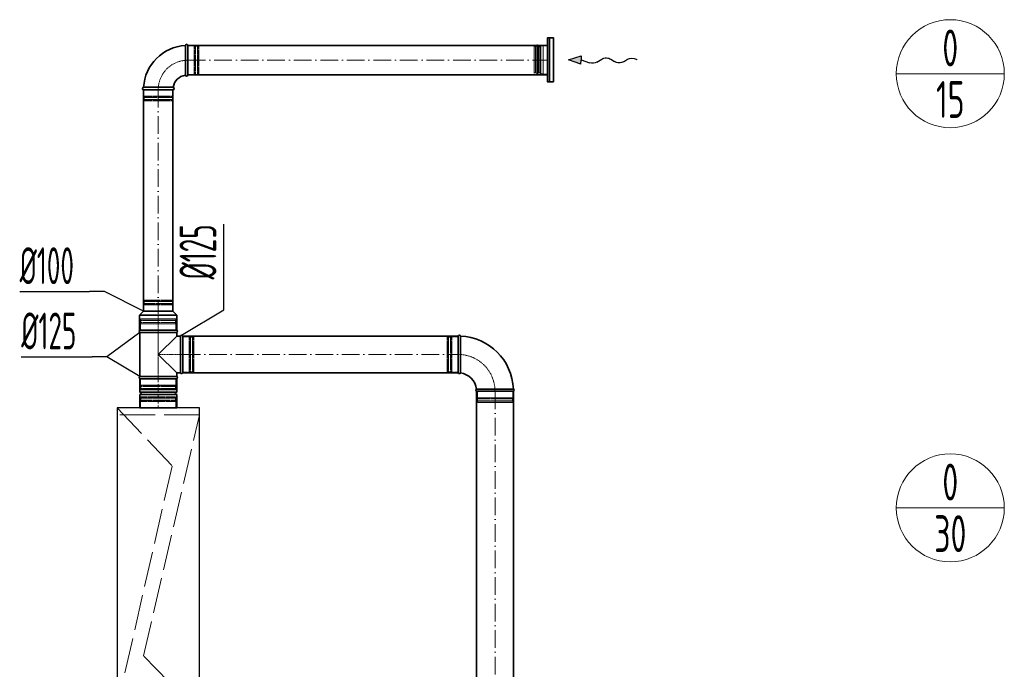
# Model space of a CAD drawing. Header units: millimetres. Extents: x -118717 to 8962, y 22910 to 145283.
# Tile 107 of 193: x -29196 to -25852, y 27712 to 29918. Entities that reach past the tile are written whole.
import ezdxf
from ezdxf.enums import TextEntityAlignment as Align

# ---------------------------------------------------------------- set-up
doc = ezdxf.new("R2010")
doc.units = ezdxf.units.MM
for name, pattern in [('ACAD_ISO02W100', [15, 12, -3]), ('ACAD_ISO10W100', [18, 12, -3, 0, -3]), ('phl_thick', [0])]:
    doc.linetypes.add(name, pattern=pattern)
for name, color, linetype, lineweight in [('VZT_05 ETA (ODVOD) - OBRYS', 6, 'Continuous', 35), ('VZT_06 ETA (ODVOD) - OSA', 6, 'ACAD_ISO10W100', 5), ('VZT_21 ZAŘÍZENÍ - OBRYS', 1, 'Continuous', 30), ('VZT_22 ZAŘÍZENÍ - DETAIL', 8, 'Continuous', 5), ('VZT_30 DISTRIBUČNÍ PRVKY - OBRYS', 1, 'Continuous', 35), ('VZT_50 POPIS - OBECNE', 7, 'Continuous', 13), ('VZT_52 POPIS - DISTRIBUCE', 7, 'Continuous', 5), ('VZT_60_KOTY - DIMENZE', 7, 'Continuous', 5)]:
    doc.layers.add(name, color=color, linetype=linetype, lineweight=lineweight)
doc.layers.add('VZT_07 ETA (ODVOD) - NETISK', color=8, linetype='ACAD_ISO02W100', lineweight=5, plot=False)
doc.styles.add('EVORA_125', font='isocp.shx', dxfattribs={"width": 0.6, "height": 125})
doc.styles.add('JS', font='isocp.shx', dxfattribs={"width": 0.6, "height": 125})

msp = doc.modelspace()

# ---------------------------------------------------------------- linework, layer by layer
at = {"color": 8, "lineweight": 5}
for points in [[(-27444.4, 29825.5), (-27448.3, 29826.9), (-27448.3, 29781.7)], [(-27444.1, 29826.4), (-27444.1, 29781.7)], [(-27432.5, 29825.6), (-27432.5, 29781.7)], [(-27428.8, 29827.3), (-27428.8, 29781.7)], [(-27426.2, 29829.2), (-27426.2, 29781.7)], [(-27403.3, 29733.2), (-27418.3, 29733.2), (-27418.3, 29830.2), (-27403.3, 29830.2)], [(-27403.3, 29733.2), (-27403.3, 29830.2)], [(-27444.4, 29738), (-27448.3, 29736.6), (-27448.3, 29781.7)], [(-27444.1, 29737), (-27444.1, 29781.7)], [(-27432.5, 29737.8), (-27432.5, 29781.7)], [(-27428.8, 29736.2), (-27428.8, 29781.7)], [(-27426.2, 29734.2), (-27426.2, 29781.7)]]:
    msp.add_lwpolyline(points, dxfattribs=at)
for points in [[(-27438.2, 29833.8), (-27439.6, 29828.1, 0.060863), (-27439.7, 29827.5), (-27439.7, 29781.7)], [(-27438.2, 29833.8), (-27436.8, 29827.9, -0.058981), (-27436.7, 29827.3), (-27436.7, 29781.7)], [(-27418.3, 29829.2), (-27426.2, 29829.2, 0.291473), (-27428.6, 29827.7, 0.291473)], [(-27438.2, 29729.6), (-27439.6, 29735.3, -0.060863), (-27439.7, 29736), (-27439.7, 29781.7)], [(-27438.2, 29729.6), (-27436.8, 29735.5, 0.058981), (-27436.7, 29736.2), (-27436.7, 29781.7)], [(-27418.3, 29734.2), (-27426.2, 29734.2, -0.291473), (-27428.6, 29735.8, -0.291473)]]:
    msp.add_lwpolyline(points, format="xyb", dxfattribs=at)
for centre, radius, start, end in [((-27438.9, 29817.4), 10.5, 52.1622, 120.2824), ((-27432, 29829.5), 3.88, 263.3265, 332.5007), ((-27438.9, 29746.1), 10.5, 239.7176, 307.8378), ((-27432, 29734), 3.88, 27.4993, 96.6735)]:
    msp.add_arc(centre, radius, start, end, dxfattribs=at)
at = {"layer": 'VZT_05 ETA (ODVOD) - OBRYS'}
for p, q in [((-28633.2, 29830.2), (-28633.2, 29780.1)), ((-28625.2, 29830.2), (-28625.2, 29730.2)), ((-28775.2, 29688.2), (-28725, 29688.2)), ((-28675.2, 29680.2), (-28775.2, 29680.2)), ((-28775.2, 28927.7), (-28788.7, 28914.2)), ((-28775.2, 28927.7), (-28675.2, 28927.7)), ((-28675.2, 28927.7), (-28661.7, 28914.2)), ((-28788.7, 28914.2), (-28661.7, 28914.2)), ((-28788.7, 28863.7), (-28788.7, 28914.2)), ((-28661.7, 28863.7), (-28661.7, 28914.2)), ((-28788.7, 28863.7), (-28661.7, 28863.7)), ((-28662.7, 28863.7), (-28787.7, 28863.7)), ((-28662.7, 28856), (-28787.7, 28856)), ((-28787.7, 28856), (-28787.7, 28706.3)), ((-28662.7, 28856), (-28662.7, 28843.7)), ((-28662.7, 28843.7), (-28725.2, 28781.2)), ((-28649.8, 28843.7), (-28662.7, 28843.7)), ((-28649.8, 28718.7), (-28649.8, 28843.7)), ((-28642.2, 28718.7), (-28642.2, 28843.7)), ((-27706.7, 28718.7), (-27706.7, 28843.7)), ((-28725.2, 28781.2), (-28662.7, 28718.7)), ((-28662.7, 28706.3), (-28787.7, 28706.3)), ((-28787.7, 28698.7), (-28662.7, 28698.7)), ((-28787.7, 28698.7), (-28787.7, 28653.2)), ((-28787.7, 28698.7), (-28662.7, 28698.7)), ((-28649.8, 28718.7), (-28662.7, 28718.7)), ((-28662.7, 28718.7), (-28662.7, 28706.3)), ((-28662.7, 28698.7), (-28662.7, 28653.2)), ((-27519.2, 28656.2), (-27644.2, 28656.2)), ((-28787.7, 28653.2), (-28662.7, 28653.2)), ((-28787.7, 28645.2), (-28662.7, 28645.2)), ((-28787.7, 28645.2), (-28787.7, 28599.7)), ((-28662.7, 28645.2), (-28662.7, 28599.7)), ((-28787.7, 28599.7), (-28662.7, 28599.7))]:
    msp.add_line(p, q, dxfattribs=at)
for points in [[(-27403.3, 29830.2), (-28625.2, 29830.2)], [(-27403.3, 29730.2), (-28625.2, 29730.2)], [(-28775.2, 28927.7), (-28775.2, 29680.2)], [(-28675.2, 28927.7), (-28675.2, 29680.2)], [(-27706.7, 28843.7), (-28642.2, 28843.7)], [(-27706.7, 28718.7), (-28642.2, 28718.7)], [(-27644.2, 27091.6), (-27644.2, 28655.8)], [(-27519.2, 27091.6), (-27519.2, 28655.8)]]:
    msp.add_lwpolyline(points, dxfattribs=at)
for centre, radius, start, end in [((-28625.2, 29680.2), 150, 93.0572, 176.9428), ((-28629.2, 29830.2), 4, 0, 180), ((-28625.2, 29680.2), 50, 99.1478, 170.8522), ((-28629.2, 29730.2), 4, 189.1478, 0), ((-28775.2, 29684.2), 4, 90, 270), ((-28675.2, 29684.2), 4, 270, 80.8522), ((-28786, 28859.9), 4.17, 113.4678, 246.5322), ((-28664.3, 28859.9), 4.17, 293.4678, 66.5322), ((-28646, 28842), 4.17, 23.4678, 156.5322), ((-27702.9, 28842), 4.17, 21.1072, 156.5322), ((-27706.7, 28656.2), 187.5, 2.3607, 87.6393), ((-28786, 28702.5), 4.17, 113.4678, 246.5322), ((-28664.3, 28702.5), 4.17, 293.4678, 66.5322), ((-28646, 28720.3), 4.17, 203.4678, 336.5322), ((-27702.9, 28720.3), 4.17, 203.4678, 329.7019), ((-27706.7, 28656.2), 62.5, 6.8302, 83.1698), ((-27642.6, 28660), 4.17, 120.2981, 246.5322), ((-27520.9, 28660), 4.17, 293.4678, 68.8928), ((-28787.7, 28649.2), 4, 270, 90), ((-28662.7, 28649.2), 4, 90, 270)]:
    msp.add_arc(centre, radius, start, end, dxfattribs=at)
for points, knots in [([(-28633.2, 29780.1), (-28633.2, 29773.7), (-28633.2, 29767.4), (-28633.2, 29755.3), (-28633.1, 29749.8), (-28633.1, 29740.3), (-28633.1, 29736.4), (-28633.1, 29731.2), (-28633.1, 29729.7), (-28633.1, 29729.6), (-28633.1, 29729.6), (-28633.1, 29729.6)], [78.71119, 78.71119, 78.71119, 78.71119, 97.804615, 97.804615, 117.523893, 117.523893, 137.264303, 137.264303, 156.831737, 156.831737, 157.874915, 157.874915, 157.874915, 157.874915]), ([(-28674.5, 29688.2), (-28674.5, 29688.2), (-28675.6, 29688.2), (-28680.1, 29688.2), (-28683.6, 29688.2), (-28692.5, 29688.2), (-28697.8, 29688.2), (-28709.8, 29688.2), (-28716.2, 29688.2), (-28723.5, 29688.2), (-28724.3, 29688.2), (-28725, 29688.2)], [157.874915, 157.874915, 157.874915, 157.874915, 176.103874, 176.103874, 195.460379, 195.460379, 215.101284, 215.101284, 234.82164, 234.82164, 237.034743, 237.034743, 237.034743, 237.034743]), ([(-27699.3, 28718.2), (-27699.3, 28718.2), (-27699.3, 28719.8), (-27699.3, 28725.9), (-27699.2, 28730.4), (-27699.2, 28741.8), (-27699.2, 28748.6), (-27699.1, 28763.6), (-27699.1, 28771.7), (-27699.1, 28788.1), (-27699.1, 28796.2), (-27699.1, 28811.4), (-27699, 28818.3), (-27699, 28830.1), (-27699, 28834.8), (-27699, 28841.4), (-27699, 28843.3), (-27699, 28843.5), (-27699, 28843.5), (-27699, 28843.5)], [0, 0, 0, 0, 24.235852, 24.235852, 48.531845, 48.531845, 73.024415, 73.024415, 97.570898, 97.570898, 122.078339, 122.078339, 146.53579, 146.53579, 170.957495, 170.957495, 195.359468, 195.359468, 197.168246, 197.168246, 197.168246, 197.168246]), ([(-27644.7, 28663.6), (-27644.7, 28663.6), (-27644.6, 28663.6), (-27644.3, 28663.6), (-27644, 28663.6), (-27642.9, 28663.6), (-27642.2, 28663.6), (-27639, 28663.7), (-27635.9, 28663.7), (-27626.9, 28663.7), (-27620.8, 28663.7), (-27606.7, 28663.8), (-27598.8, 28663.8), (-27582.6, 28663.8), (-27574.4, 28663.9), (-27558.5, 28663.9), (-27551.1, 28663.9), (-27537.9, 28663.9), (-27532.3, 28663.9), (-27525.3, 28663.9), (-27523.2, 28663.9), (-27520.2, 28663.9), (-27519.4, 28663.9), (-27519.4, 28663.9)], [197.067977, 197.067977, 197.067977, 197.067977, 201.792196, 201.792196, 209.190204, 209.190204, 218.040239, 218.040239, 237.760854, 237.760854, 262.206108, 262.206108, 286.831239, 286.831239, 311.323072, 311.323072, 335.946087, 335.946087, 360.704397, 360.704397, 377.088273, 377.088273, 394.105327, 394.105327, 394.105327, 394.105327])]:
    msp.add_open_spline(points, degree=3, knots=knots, dxfattribs=at)
at = {"layer": 'VZT_06 ETA (ODVOD) - OSA', "ltscale": 0.3}
for points in [[(-28725.2, 29680.2), (-28725.2, 29680.2, -0.414214), (-28625.2, 29780.2), (-28625.2, 29780.2)], [(-27706.7, 28781.2), (-27706.7, 28781.2, -0.414214), (-27581.7, 28656.2), (-27581.7, 28656.2)]]:
    msp.add_lwpolyline(points, format="xyb", dxfattribs=at)
at = {"layer": 'VZT_06 ETA (ODVOD) - OSA', "ltscale": 5}
for points in [[(-28625.2, 29780.2), (-27403.3, 29780.2)], [(-28725.2, 29680.2), (-28725.2, 28927.7)], [(-28642.2, 28781.2), (-27706.7, 28781.2)], [(-27581.7, 28655.8), (-27581.7, 27091.6)]]:
    msp.add_lwpolyline(points, dxfattribs=at)
at = {"layer": 'VZT_06 ETA (ODVOD) - OSA', "ltscale": 0.3}
for points in [[(-28725.2, 28863.7), (-28725.2, 28927.7)], [(-28642.2, 28781.2), (-28725.2, 28781.2)]]:
    msp.add_lwpolyline(points, dxfattribs=at)
at = {"layer": 'VZT_06 ETA (ODVOD) - OSA'}
msp.add_lwpolyline([(-28725.2, 28698.7), (-28725.2, 28599.7)], dxfattribs=at)
at = {"layer": 'VZT_07 ETA (ODVOD) - NETISK', "ltscale": 0.4}
for p, q in [((-28625.2, 29829.2), (-28603.2, 29829.2)), ((-28603.2, 29829.2), (-28603.2, 29731.2)), ((-28603.2, 29828.2), (-28599.7, 29828.2)), ((-28599.7, 29830.2), (-28599.7, 29730.2)), ((-28599.7, 29830.2), (-28599.2, 29830.2)), ((-28599.2, 29830.2), (-28599.2, 29730.2)), ((-28599.2, 29828.2), (-28592.2, 29828.2)), ((-28592.2, 29830.2), (-28592.2, 29730.2)), ((-28592.2, 29830.2), (-28591.7, 29830.2)), ((-28591.7, 29830.2), (-28591.7, 29730.2)), ((-28591.7, 29828.2), (-28591.2, 29828.2)), ((-28591.2, 29829.2), (-28591.2, 29731.2)), ((-28591.2, 29829.2), (-28587.2, 29829.2)), ((-28587.2, 29829.2), (-28587.2, 29731.2)), ((-28625.2, 29731.2), (-28603.2, 29731.2)), ((-28603.2, 29732.2), (-28599.7, 29732.2)), ((-28599.7, 29730.2), (-28599.2, 29730.2)), ((-28599.2, 29732.2), (-28592.2, 29732.2)), ((-28592.2, 29730.2), (-28591.7, 29730.2)), ((-28591.7, 29732.2), (-28591.2, 29732.2)), ((-28591.2, 29731.2), (-28587.2, 29731.2)), ((-28774.2, 29658.2), (-28774.2, 29680.2)), ((-28774.2, 29658.2), (-28676.2, 29658.2)), ((-28773.2, 29654.7), (-28773.2, 29658.2)), ((-28677.2, 29654.7), (-28677.2, 29658.2)), ((-28676.2, 29658.2), (-28676.2, 29680.2)), ((-28775.2, 29654.7), (-28675.2, 29654.7)), ((-28775.2, 29654.2), (-28775.2, 29654.7)), ((-28775.2, 29654.2), (-28675.2, 29654.2)), ((-28775.2, 29647.2), (-28675.2, 29647.2)), ((-28775.2, 29646.7), (-28775.2, 29647.2)), ((-28775.2, 29646.7), (-28675.2, 29646.7)), ((-28774.2, 29646.2), (-28676.2, 29646.2)), ((-28774.2, 29642.2), (-28774.2, 29646.2)), ((-28774.2, 29642.2), (-28676.2, 29642.2)), ((-28773.2, 29647.2), (-28773.2, 29654.2)), ((-28773.2, 29646.2), (-28773.2, 29646.7)), ((-28677.2, 29647.2), (-28677.2, 29654.2)), ((-28677.2, 29646.2), (-28677.2, 29646.7)), ((-28676.2, 29642.2), (-28676.2, 29646.2)), ((-28675.2, 29654.2), (-28675.2, 29654.7)), ((-28675.2, 29646.7), (-28675.2, 29647.2)), ((-28675.2, 28961.2), (-28775.2, 28961.2)), ((-28775.2, 28961.2), (-28775.2, 28960.7)), ((-28675.2, 28960.7), (-28775.2, 28960.7)), ((-28676.2, 28965.7), (-28774.2, 28965.7)), ((-28774.2, 28965.7), (-28774.2, 28961.7)), ((-28676.2, 28961.7), (-28774.2, 28961.7)), ((-28773.2, 28961.7), (-28773.2, 28961.2)), ((-28773.2, 28960.7), (-28773.2, 28953.7)), ((-28677.2, 28961.7), (-28677.2, 28961.2)), ((-28677.2, 28960.7), (-28677.2, 28953.7)), ((-28676.2, 28965.7), (-28676.2, 28961.7)), ((-28675.2, 28961.2), (-28675.2, 28960.7)), ((-28675.2, 28953.7), (-28775.2, 28953.7)), ((-28775.2, 28953.7), (-28775.2, 28953.2)), ((-28675.2, 28953.2), (-28775.2, 28953.2)), ((-28676.2, 28949.7), (-28774.2, 28949.7)), ((-28774.2, 28949.7), (-28774.2, 28927.7)), ((-28773.2, 28953.2), (-28773.2, 28949.7)), ((-28677.2, 28953.2), (-28677.2, 28949.7)), ((-28676.2, 28949.7), (-28676.2, 28927.7)), ((-28675.2, 28953.7), (-28675.2, 28953.2)), ((-28664.2, 28897.2), (-28786.2, 28897.2)), ((-28786.2, 28896.7), (-28786.2, 28897.2)), ((-28664.2, 28896.7), (-28786.2, 28896.7)), ((-28664.2, 28889.7), (-28786.2, 28889.7)), ((-28786.2, 28889.2), (-28786.2, 28889.7)), ((-28664.2, 28889.2), (-28786.2, 28889.2)), ((-28665.2, 28901.7), (-28785.2, 28901.7)), ((-28785.2, 28897.7), (-28785.2, 28901.7)), ((-28665.2, 28897.7), (-28785.2, 28897.7)), ((-28784.2, 28897.2), (-28784.2, 28897.7)), ((-28784.2, 28889.7), (-28784.2, 28896.7)), ((-28784.2, 28885.7), (-28784.2, 28889.2)), ((-28666.2, 28897.2), (-28666.2, 28897.7)), ((-28666.2, 28889.7), (-28666.2, 28896.7)), ((-28666.2, 28885.7), (-28666.2, 28889.2)), ((-28665.2, 28897.7), (-28665.2, 28901.7)), ((-28664.2, 28896.7), (-28664.2, 28897.2)), ((-28664.2, 28889.2), (-28664.2, 28889.7)), ((-28665.2, 28885.7), (-28785.2, 28885.7)), ((-28785.2, 28863.7), (-28785.2, 28885.7)), ((-28665.2, 28863.7), (-28665.2, 28885.7)), ((-28642.2, 28841.2), (-28620.2, 28841.2)), ((-28620.2, 28721.2), (-28620.2, 28841.2)), ((-28620.2, 28840.2), (-28616.7, 28840.2)), ((-28616.7, 28720.2), (-28616.7, 28842.2)), ((-28616.7, 28842.2), (-28616.2, 28842.2)), ((-28616.2, 28720.2), (-28616.2, 28842.2)), ((-28616.2, 28840.2), (-28609.2, 28840.2)), ((-28609.2, 28720.2), (-28609.2, 28842.2)), ((-28609.2, 28842.2), (-28608.7, 28842.2)), ((-28608.7, 28720.2), (-28608.7, 28842.2)), ((-28608.7, 28840.2), (-28608.2, 28840.2)), ((-28608.2, 28721.2), (-28608.2, 28841.2)), ((-28608.2, 28841.2), (-28604.2, 28841.2)), ((-28604.2, 28721.2), (-28604.2, 28841.2)), ((-27744.7, 28721.2), (-27744.7, 28841.2)), ((-27740.7, 28841.2), (-27744.7, 28841.2)), ((-27740.7, 28721.2), (-27740.7, 28841.2)), ((-27740.2, 28840.2), (-27740.7, 28840.2)), ((-27740.2, 28720.2), (-27740.2, 28842.2)), ((-27739.7, 28842.2), (-27740.2, 28842.2)), ((-27739.7, 28720.2), (-27739.7, 28842.2)), ((-27732.7, 28840.2), (-27739.7, 28840.2)), ((-27732.7, 28720.2), (-27732.7, 28842.2)), ((-27732.2, 28842.2), (-27732.7, 28842.2)), ((-27732.2, 28720.2), (-27732.2, 28842.2)), ((-27728.7, 28840.2), (-27732.2, 28840.2)), ((-27728.7, 28721.2), (-27728.7, 28841.2)), ((-27706.7, 28841.2), (-27728.7, 28841.2)), ((-28620.2, 28722.2), (-28616.7, 28722.2)), ((-28616.2, 28722.2), (-28609.2, 28722.2)), ((-28608.7, 28722.2), (-28608.2, 28722.2)), ((-27740.2, 28722.2), (-27740.7, 28722.2)), ((-27732.7, 28722.2), (-27739.7, 28722.2)), ((-27728.7, 28722.2), (-27732.2, 28722.2)), ((-28785.2, 28676.7), (-28785.2, 28698.7)), ((-28665.2, 28676.7), (-28665.2, 28698.7)), ((-28642.2, 28721.2), (-28620.2, 28721.2)), ((-28616.7, 28720.2), (-28616.2, 28720.2)), ((-28609.2, 28720.2), (-28608.7, 28720.2)), ((-28608.2, 28721.2), (-28604.2, 28721.2)), ((-27740.7, 28721.2), (-27744.7, 28721.2)), ((-27739.7, 28720.2), (-27740.2, 28720.2)), ((-27732.2, 28720.2), (-27732.7, 28720.2)), ((-27706.7, 28721.2), (-27728.7, 28721.2)), ((-28664.2, 28673.2), (-28786.2, 28673.2)), ((-28786.2, 28672.7), (-28786.2, 28673.2)), ((-28664.2, 28672.7), (-28786.2, 28672.7)), ((-28664.2, 28665.7), (-28786.2, 28665.7)), ((-28786.2, 28665.2), (-28786.2, 28665.7)), ((-28664.2, 28665.2), (-28786.2, 28665.2)), ((-28665.2, 28676.7), (-28785.2, 28676.7)), ((-28665.2, 28664.7), (-28785.2, 28664.7)), ((-28785.2, 28660.7), (-28785.2, 28664.7)), ((-28665.2, 28660.7), (-28785.2, 28660.7)), ((-28784.2, 28673.2), (-28784.2, 28676.7)), ((-28784.2, 28665.7), (-28784.2, 28672.7)), ((-28784.2, 28664.7), (-28784.2, 28665.2)), ((-28666.2, 28673.2), (-28666.2, 28676.7)), ((-28666.2, 28665.7), (-28666.2, 28672.7)), ((-28666.2, 28664.7), (-28666.2, 28665.2)), ((-28665.2, 28660.7), (-28665.2, 28664.7)), ((-28664.2, 28672.7), (-28664.2, 28673.2)), ((-28664.2, 28665.2), (-28664.2, 28665.7)), ((-27641.7, 28656.2), (-27641.7, 28634.2)), ((-27521.7, 28656.2), (-27521.7, 28634.2)), ((-28786.2, 28633.2), (-28664.2, 28633.2)), ((-28786.2, 28632.7), (-28786.2, 28633.2)), ((-28786.2, 28632.7), (-28664.2, 28632.7)), ((-28786.2, 28625.7), (-28664.2, 28625.7)), ((-28786.2, 28625.2), (-28786.2, 28625.7)), ((-28786.2, 28625.2), (-28664.2, 28625.2)), ((-28785.2, 28637.7), (-28665.2, 28637.7)), ((-28785.2, 28633.7), (-28785.2, 28637.7)), ((-28785.2, 28633.7), (-28665.2, 28633.7)), ((-28785.2, 28621.7), (-28665.2, 28621.7)), ((-28785.2, 28599.7), (-28785.2, 28621.7)), ((-28784.2, 28633.2), (-28784.2, 28633.7)), ((-28784.2, 28625.7), (-28784.2, 28632.7)), ((-28784.2, 28621.7), (-28784.2, 28625.2)), ((-28666.2, 28633.2), (-28666.2, 28633.7)), ((-28666.2, 28625.7), (-28666.2, 28632.7)), ((-28666.2, 28621.7), (-28666.2, 28625.2)), ((-28665.2, 28633.7), (-28665.2, 28637.7)), ((-28665.2, 28599.7), (-28665.2, 28621.7)), ((-28664.2, 28632.7), (-28664.2, 28633.2)), ((-28664.2, 28625.2), (-28664.2, 28625.7)), ((-27520.7, 28630.7), (-27642.7, 28630.7)), ((-27642.7, 28630.7), (-27642.7, 28630.2)), ((-27520.7, 28630.2), (-27642.7, 28630.2)), ((-27520.7, 28623.2), (-27642.7, 28623.2)), ((-27642.7, 28623.2), (-27642.7, 28622.7)), ((-27520.7, 28622.7), (-27642.7, 28622.7)), ((-27521.7, 28634.2), (-27641.7, 28634.2)), ((-27521.7, 28622.2), (-27641.7, 28622.2)), ((-27641.7, 28622.2), (-27641.7, 28618.2)), ((-27640.7, 28634.2), (-27640.7, 28630.7)), ((-27640.7, 28630.2), (-27640.7, 28623.2)), ((-27640.7, 28622.7), (-27640.7, 28622.2)), ((-27522.7, 28634.2), (-27522.7, 28630.7)), ((-27522.7, 28630.2), (-27522.7, 28623.2)), ((-27522.7, 28622.7), (-27522.7, 28622.2)), ((-27521.7, 28622.2), (-27521.7, 28618.2)), ((-27520.7, 28630.7), (-27520.7, 28630.2)), ((-27520.7, 28623.2), (-27520.7, 28622.7)), ((-27521.7, 28618.2), (-27641.7, 28618.2))]:
    msp.add_line(p, q, dxfattribs=at)
msp.add_lwpolyline([(-28725.2, 28863.7), (-28725.2, 28698.7)], dxfattribs=at)
at = {"layer": 'VZT_21 ZAŘÍZENÍ - OBRYS'}
msp.add_lwpolyline([(-28865.2, 28599.7), (-28865.2, 27099.7), (-28585.2, 27099.7), (-28585.2, 28599.7)], close=True, dxfattribs=at)
at = {"layer": 'VZT_22 ZAŘÍZENÍ - DETAIL', "linetype": 'ACAD_ISO02W100', "lineweight": 5, "ltscale": 10}
for points in [[(-28865.2, 28599.7), (-28678, 28402.2), (-28865.2, 27584)], [(-28585.2, 28575.7), (-28865.2, 28575.7)], [(-28585.2, 27563.5), (-28775.2, 27758.1), (-28585.2, 28575.7)]]:
    msp.add_lwpolyline(points, dxfattribs=at)
at = {"layer": 'VZT_30 DISTRIBUČNÍ PRVKY - OBRYS'}
msp.add_lwpolyline([(-27383.3, 29706.7), (-27383.3, 29856.7), (-27403.3, 29856.7), (-27403.3, 29706.7)], close=True, dxfattribs=at)
msp.add_lwpolyline([(-27396.5, 29856.7), (-27396.5, 29706.7)], dxfattribs=at)
at = {"layer": 'VZT_50 POPIS - OBECNE', "color": 0, "lineweight": -2}
for p, q in [((-27332.5, 29781.7), (-27289.3, 29795.1)), ((-27289.3, 29795.1), (-27289.5, 29781.1)), ((-27289.7, 29767.2), (-27332.5, 29781.7)), ((-27289.7, 29767.2), (-27289.5, 29781.1)), ((-27289.5, 29781.1), (-27260.9, 29771.4)), ((-27235.5, 29773.7), (-27219, 29784.1)), ((-27188, 29783.7), (-27176.1, 29775.7)), ((-27145.1, 29775.3), (-27132.1, 29783.5))]:
    msp.add_line(p, q, dxfattribs=at)
at = {"layer": 'VZT_50 POPIS - OBECNE'}
msp.add_line((-27102, 29783.6), (-27098.9, 29781.7), dxfattribs=at)
at = {"layer": 'VZT_50 POPIS - OBECNE', "color": 0, "lineweight": -2, "extrusion": (0, 0, -1)}
for centre, start_param, end_param in [((-27250.8, 29783.2), 3.908129, 5.191299), ((-27203.6, 29774.6), 0.766537, 2.375056), ((-27160.4, 29784.8), 3.908129, 5.516649), ((-27116.8, 29773.9), 0.766537, 2.320574)]:
    msp.add_ellipse(centre, major_axis=(-21.5, 0.3), ratio=0.625, start_param=start_param, end_param=end_param, dxfattribs=at)
at = {"layer": 'VZT_50 POPIS - OBECNE', "color": 0, "lineweight": -2}
msp.add_solid([(-27289.7, 29767.2), (-27289.3, 29795.1), (-27332.5, 29781.7)], dxfattribs=at)
at = {"layer": 'VZT_52 POPIS - DISTRIBUCE'}
for p, q in [((-26218.9, 29734.5), (-25852.2, 29734.5)), ((-26218.9, 28260.3), (-25852.2, 28260.3))]:
    msp.add_line(p, q, dxfattribs=at)
for centre in [(-26035.6, 29734.5), (-26035.6, 28260.3)]:
    msp.add_circle(centre, 183.4, dxfattribs=at)
at = {"layer": 'VZT_60_KOTY - DIMENZE', "linetype": 'ByBlock', "lineweight": -2}
for p, q in [((-28908.2, 28995), (-28958.2, 28995)), ((-28502.9, 28932.5), (-28502.9, 28982.5)), ((-28899.8, 28773.5), (-28949.8, 28773.5))]:
    msp.add_line(p, q, dxfattribs=at)
for points in [[(-28502.9, 28982.5), (-28502.9, 29223.1)], [(-29195.8, 28995), (-28958.2, 28995)], [(-28775.2, 28927.7), (-28908.2, 28995)], [(-28908.2, 28995), (-28908.2, 28995)], [(-28908.2, 28995), (-28908.2, 28995)], [(-28646, 28846.2), (-28502.9, 28932.5)], [(-28787.7, 28856), (-28899.8, 28773.5)], [(-29190.4, 28773.5), (-28949.8, 28773.5)], [(-28787.7, 28706.3), (-28899.8, 28773.5)], [(-28899.8, 28773.5), (-28899.8, 28773.5)]]:
    msp.add_lwpolyline(points, dxfattribs=at)

# ---------------------------------------------------------------- texts
at = {"layer": 'VZT_52 POPIS - DISTRIBUCE', "ltscale": 50, "style": 'JS', "width": 0.7}
for s, p in [('0', (-26035.6, 29822)), ('15', (-26035.6, 29647)), ('0', (-26035.6, 28347.8)), ('30', (-26035.6, 28172.8))]:
    msp.add_text(s, height=125, dxfattribs=at).set_placement(p, align=Align.MIDDLE_CENTER)
at = {"layer": 'VZT_60_KOTY - DIMENZE', "linetype": 'phl_thick', "insert": (-28652.9, 29223.1), "char_height": 125, "attachment_point": 3, "rotation": 90, "style": 'EVORA_125'}
msp.add_mtext('%%C125', dxfattribs=at)
at = {"layer": 'VZT_60_KOTY - DIMENZE', "linetype": 'phl_thick', "char_height": 125, "attachment_point": 1, "style": 'EVORA_125'}
for s, insert in [('%%C100', (-29195.8, 29145)), ('%%C125', (-29190.4, 28923.5))]:
    msp.add_mtext(s, dxfattribs=dict(at, insert=insert))

doc.saveas('drawing.dxf')
